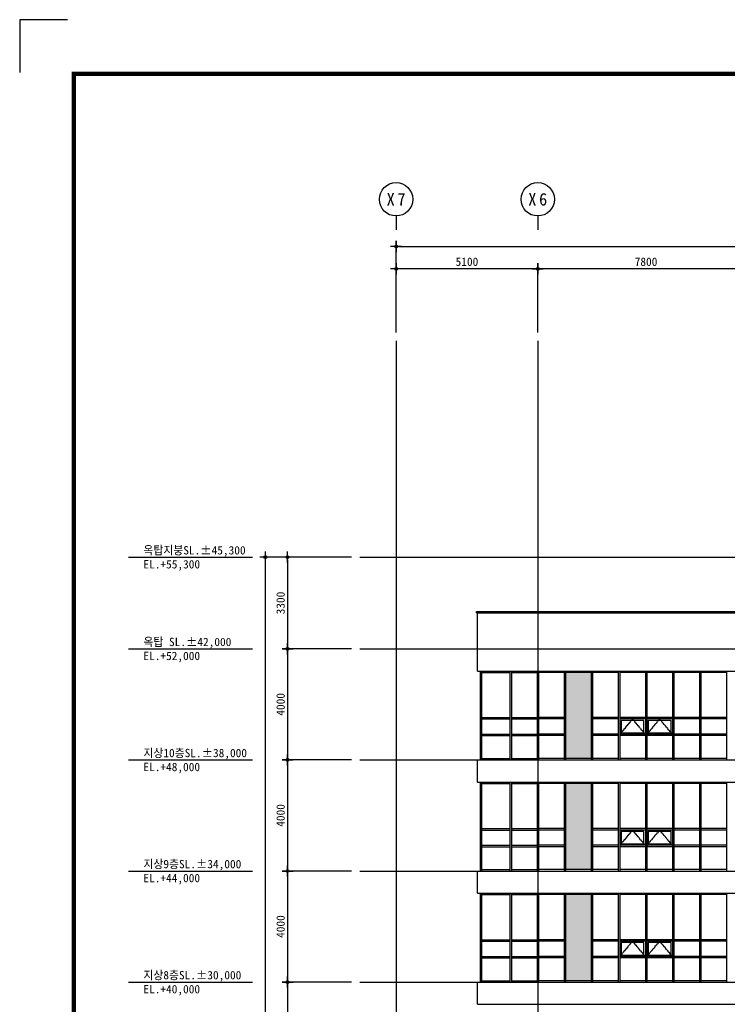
# Model space of a CAD drawing. Header units: millimetres. Extents: x 3445018 to 4174071, y -6064565 to -5122887.
# Tile 140 of 192: x 3728871 to 3754349, y -5317239 to -5281783. Entities that reach past the tile are written whole.
import ezdxf
from ezdxf.enums import TextEntityAlignment as Align

# ---------------------------------------------------------------- set-up
doc = ezdxf.new("R2010")
doc.units = ezdxf.units.MM
doc.header["$MEASUREMENT"] = 0
doc.linetypes.add('CEN', pattern=[66, 60, -2, 2, -2])
doc.layers.get('0').update_dxf_attribs({"linetype": 'CONTINUOUS'})
doc.layers.get('DEFPOINTS').update_dxf_attribs({"linetype": 'CONTINUOUS'})
for name, color, linetype in [('3', 3, 'CONTINUOUS'), ('A_GE_FORM', 7, 'CONTINUOUS'), ('CEN', 13, 'CEN'), ('DI', 1, 'CONTINUOUS'), ('DIM', 7, 'CONTINUOUS'), ('FI', 6, 'CONTINUOUS'), ('SO-252', 252, 'CONTINUOUS'), ('SY', 1, 'CONTINUOUS'), ('WIN1', 4, 'CONTINUOUS'), ('WIN2', 9, 'CONTINUOUS'), ('문자', 2, 'CONTINUOUS')]:
    doc.layers.add(name, color=color, linetype=linetype)
doc.styles.add('GHS', font='txt')
doc.styles.add('HY울릉도 L', font='txt')
doc.styles.add('SDP-S', font='txt')
doc.styles.add('돋움체', font='txt')
doc.dimstyles.new('SMDI-3', dxfattribs={"dimtxt": 3, "dimasz": 1, "dimexe": 2, "dimexo": 3, "dimgap": 1, "dimtad": 1, "dimdsep": 46, "dimtxsty": 'HY울릉도 L', "dimblk": 'Z_DOT', "dimcen": 2.5, "dimdle": 1.5, "dimclrd": 1, "dimclre": 1, "dimclrt": 2, "dimadec": 0, "dimazin": 0, "dimtfac": 1, "dimtix": 1, "dimtmove": 2, "dimatfit": 3, "dimldrblk": 'Z_DOT', "dimfxl": 2, "dimtvp": 1, "dimtolj": 1, "dimtzin": 0, "dimarcsym": 0})

# ---------------------------------------------------------------- blocks, each defined once
blk = doc.blocks.new('sheet _서영')
at = {"layer": 'A_GE_FORM'}
for p, q in [((-362689.99, -1059041.18), (-362689.99, -1059058.43)), ((-362689.99, -1059041.18), (-362689.99, -1059058.43)), ((-362689.99, -1059058.43), (-362670.99, -1059058.43))]:
    blk.add_line(p, q, dxfattribs=at)
at = {"layer": 'A_GE_FORM', "const_width": 1.5}
blk.add_lwpolyline([(-361868.49, -1059038.93), (-362670.49, -1059038.93), (-362670.49, -1058483.93), (-361868.49, -1058483.93)], close=True, dxfattribs=at)
blk = doc.blocks.new('Z_DOT')
at = {"layer": 'DIM', "color": 1, "ltscale": 3}
for p, q in [((-2, 0), (2, 0)), ((0, -2), (0, 2))]:
    blk.add_line(p, q, dxfattribs=at)
for radius in [0.5, 0.25]:
    blk.add_circle((0, 0), radius, dxfattribs=at)
blk = doc.blocks.new('*D897')
at = {"layer": 'DEFPOINTS', "color": 0, "ltscale": 3, "transparency": 16777216}
for p in [(3737716, -5301139), (3741116, -5301139), (3741116, -5346439)]:
    blk.add_point(p, dxfattribs=at)
at = {"layer": 'DIM', "color": 1, "lineweight": -2, "ltscale": 3, "transparency": 16777216}
for p, q in [((3740816, -5301139), (3737516, -5301139)), ((3737716, -5346339), (3737716, -5301239)), ((3740816, -5346439), (3737516, -5346439))]:
    blk.add_line(p, q, dxfattribs=at)
at = {"layer": 'DIM', "color": 1, "lineweight": -2, "ltscale": 3, "transparency": 16777216, "xscale": 100, "yscale": 100, "zscale": 100}
for p, rotation in [((3737716, -5301139), 90), ((3737716, -5346439), 270)]:
    blk.add_blockref('Z_DOT', p, dxfattribs=dict(at, rotation=rotation))
at = {"layer": 'DIM', "color": 2, "ltscale": 3, "transparency": 16777216, "insert": (3737466, -5323789), "char_height": 300, "attachment_point": 5, "rotation": 90, "style": 'SDP-S'}
blk.add_mtext('\\A1;45300', dxfattribs=at)
blk = doc.blocks.new('*D903')
at = {"layer": 'DEFPOINTS', "color": 0, "ltscale": 3, "transparency": 16777216}
for p in [(3741116, -5316439), (3738516, -5320439), (3741116, -5320439)]:
    blk.add_point(p, dxfattribs=at)
at = {"layer": 'DIM', "color": 1, "lineweight": -2, "ltscale": 3, "transparency": 16777216}
for p, q in [((3740816, -5316439), (3738316, -5316439)), ((3738516, -5316539), (3738516, -5320339)), ((3740816, -5320439), (3738316, -5320439))]:
    blk.add_line(p, q, dxfattribs=at)
at = {"layer": 'DIM', "color": 1, "lineweight": -2, "ltscale": 3, "transparency": 16777216, "xscale": 100, "yscale": 100, "zscale": 100}
for p, rotation in [((3738516, -5316439), 90), ((3738516, -5320439), 270)]:
    blk.add_blockref('Z_DOT', p, dxfattribs=dict(at, rotation=rotation))
at = {"layer": 'DIM', "color": 2, "ltscale": 3, "transparency": 16777216, "insert": (3738266, -5318439), "char_height": 300, "attachment_point": 5, "rotation": 90, "style": 'SDP-S'}
blk.add_mtext('\\A1;4000', dxfattribs=at)
blk = doc.blocks.new('*D904')
at = {"layer": 'DEFPOINTS', "color": 0, "ltscale": 3, "transparency": 16777216}
for p in [(3741116, -5312439), (3738516, -5316439), (3741116, -5316439)]:
    blk.add_point(p, dxfattribs=at)
at = {"layer": 'DIM', "color": 1, "lineweight": -2, "ltscale": 3, "transparency": 16777216}
for p, q in [((3740816, -5312439), (3738316, -5312439)), ((3738516, -5312539), (3738516, -5316339)), ((3740816, -5316439), (3738316, -5316439))]:
    blk.add_line(p, q, dxfattribs=at)
at = {"layer": 'DIM', "color": 1, "lineweight": -2, "ltscale": 3, "transparency": 16777216, "xscale": 100, "yscale": 100, "zscale": 100}
for p, rotation in [((3738516, -5312439), 90), ((3738516, -5316439), 270)]:
    blk.add_blockref('Z_DOT', p, dxfattribs=dict(at, rotation=rotation))
at = {"layer": 'DIM', "color": 2, "ltscale": 3, "transparency": 16777216, "insert": (3738266, -5314439), "char_height": 300, "attachment_point": 5, "rotation": 90, "style": 'SDP-S'}
blk.add_mtext('\\A1;4000', dxfattribs=at)
blk = doc.blocks.new('*D905')
at = {"layer": 'DEFPOINTS', "color": 0, "ltscale": 3, "transparency": 16777216}
for p in [(3741116, -5308439), (3738516, -5312439), (3741116, -5312439)]:
    blk.add_point(p, dxfattribs=at)
at = {"layer": 'DIM', "color": 1, "lineweight": -2, "ltscale": 3, "transparency": 16777216}
for p, q in [((3740816, -5308439), (3738316, -5308439)), ((3738516, -5308539), (3738516, -5312339)), ((3740816, -5312439), (3738316, -5312439))]:
    blk.add_line(p, q, dxfattribs=at)
at = {"layer": 'DIM', "color": 1, "lineweight": -2, "ltscale": 3, "transparency": 16777216, "xscale": 100, "yscale": 100, "zscale": 100}
for p, rotation in [((3738516, -5308439), 90), ((3738516, -5312439), 270)]:
    blk.add_blockref('Z_DOT', p, dxfattribs=dict(at, rotation=rotation))
at = {"layer": 'DIM', "color": 2, "ltscale": 3, "transparency": 16777216, "insert": (3738266, -5310439), "char_height": 300, "attachment_point": 5, "rotation": 90, "style": 'SDP-S'}
blk.add_mtext('\\A1;4000', dxfattribs=at)
blk = doc.blocks.new('*D906')
at = {"layer": 'DEFPOINTS', "color": 0, "ltscale": 3, "transparency": 16777216}
for p in [(3741116, -5304439), (3738516, -5308439), (3741116, -5308439)]:
    blk.add_point(p, dxfattribs=at)
at = {"layer": 'DIM', "color": 1, "lineweight": -2, "ltscale": 3, "transparency": 16777216}
for p, q in [((3740816, -5304439), (3738316, -5304439)), ((3738516, -5304539), (3738516, -5308339)), ((3740816, -5308439), (3738316, -5308439))]:
    blk.add_line(p, q, dxfattribs=at)
at = {"layer": 'DIM', "color": 1, "lineweight": -2, "ltscale": 3, "transparency": 16777216, "xscale": 100, "yscale": 100, "zscale": 100}
for p, rotation in [((3738516, -5304439), 90), ((3738516, -5308439), 270)]:
    blk.add_blockref('Z_DOT', p, dxfattribs=dict(at, rotation=rotation))
at = {"layer": 'DIM', "color": 2, "ltscale": 3, "transparency": 16777216, "insert": (3738266, -5306439), "char_height": 300, "attachment_point": 5, "rotation": 90, "style": 'SDP-S'}
blk.add_mtext('\\A1;4000', dxfattribs=at)
blk = doc.blocks.new('*D907')
at = {"layer": 'DEFPOINTS', "color": 0, "ltscale": 3, "transparency": 16777216}
for p in [(3741116, -5301139), (3738516, -5304439), (3741116, -5304439)]:
    blk.add_point(p, dxfattribs=at)
at = {"layer": 'DIM', "color": 1, "lineweight": -2, "ltscale": 3, "transparency": 16777216}
for p, q in [((3740816, -5301139), (3738316, -5301139)), ((3738516, -5301239), (3738516, -5304339)), ((3740816, -5304439), (3738316, -5304439))]:
    blk.add_line(p, q, dxfattribs=at)
at = {"layer": 'DIM', "color": 1, "lineweight": -2, "ltscale": 3, "transparency": 16777216, "xscale": 100, "yscale": 100, "zscale": 100}
for p, rotation in [((3738516, -5301139), 90), ((3738516, -5304439), 270)]:
    blk.add_blockref('Z_DOT', p, dxfattribs=dict(at, rotation=rotation))
at = {"layer": 'DIM', "color": 2, "ltscale": 3, "transparency": 16777216, "insert": (3738266, -5302789), "char_height": 300, "attachment_point": 5, "rotation": 90, "style": 'SDP-S'}
blk.add_mtext('\\A1;3300', dxfattribs=at)
blk = doc.blocks.new('*D909')
at = {"layer": 'DEFPOINTS', "color": 0, "ltscale": 3, "transparency": 16777216}
for p in [(3783824, -5289951), (3742424, -5293351), (3783824, -5293351)]:
    blk.add_point(p, dxfattribs=at)
at = {"layer": 'DIM', "color": 1, "lineweight": -2, "ltscale": 3, "transparency": 16777216}
for p, q in [((3742424, -5293051), (3742424, -5289751)), ((3783824, -5293051), (3783824, -5289751)), ((3742524, -5289951), (3783724, -5289951))]:
    blk.add_line(p, q, dxfattribs=at)
at = {"layer": 'DIM', "color": 1, "lineweight": -2, "ltscale": 3, "transparency": 16777216, "xscale": 100, "yscale": 100, "zscale": 100, "rotation": 180}
blk.add_blockref('Z_DOT', (3742424, -5289951), dxfattribs=at)
at = {"layer": 'DIM', "color": 1, "lineweight": -2, "ltscale": 3, "transparency": 16777216, "xscale": 100, "yscale": 100, "zscale": 100}
blk.add_blockref('Z_DOT', (3783824, -5289951), dxfattribs=at)
at = {"layer": 'DIM', "color": 2, "ltscale": 3, "transparency": 16777216, "insert": (3763124, -5289701), "char_height": 300, "attachment_point": 5, "style": 'SDP-S'}
blk.add_mtext('\\A1;41400', dxfattribs=at)
blk = doc.blocks.new('CCS111')
blk.add_line((0, 8), (0, 3))
blk.add_circle((0, 14), 6)
at = {"color": 3, "style": 'GHS'}
for tag, p in [('X', (-2.45, 14.02)), ('1', (1.44, 14.02))]:
    blk.add_attdef(tag, text='', height=4.5, dxfattribs=at).set_placement(p, align=Align.MIDDLE_CENTER)
blk = doc.blocks.new('*D914')
at = {"layer": 'DEFPOINTS', "color": 0, "ltscale": 3, "transparency": 16777216}
for p in [(3747524, -5290751), (3747524, -5293351), (3755324, -5293351)]:
    blk.add_point(p, dxfattribs=at)
at = {"layer": 'DIM', "color": 1, "lineweight": -2, "ltscale": 3, "transparency": 16777216}
for p, q in [((3747524, -5293051), (3747524, -5290551)), ((3755224, -5290751), (3747624, -5290751)), ((3755324, -5293051), (3755324, -5290551))]:
    blk.add_line(p, q, dxfattribs=at)
at = {"layer": 'DIM', "color": 1, "lineweight": -2, "ltscale": 3, "transparency": 16777216, "xscale": 100, "yscale": 100, "zscale": 100, "rotation": 180}
blk.add_blockref('Z_DOT', (3747524, -5290751), dxfattribs=at)
at = {"layer": 'DIM', "color": 1, "lineweight": -2, "ltscale": 3, "transparency": 16777216, "xscale": 100, "yscale": 100, "zscale": 100}
blk.add_blockref('Z_DOT', (3755324, -5290751), dxfattribs=at)
at = {"layer": 'DIM', "color": 2, "ltscale": 3, "transparency": 16777216, "insert": (3751424, -5290501), "char_height": 300, "attachment_point": 5, "style": 'SDP-S'}
blk.add_mtext('\\A1;7800', dxfattribs=at)
blk = doc.blocks.new('*D915')
at = {"layer": 'DEFPOINTS', "color": 0, "ltscale": 3, "transparency": 16777216}
for p in [(3742424, -5290751), (3742424, -5293351), (3747524, -5293351)]:
    blk.add_point(p, dxfattribs=at)
at = {"layer": 'DIM', "color": 1, "lineweight": -2, "ltscale": 3, "transparency": 16777216}
for p, q in [((3742424, -5293051), (3742424, -5290551)), ((3747424, -5290751), (3742524, -5290751)), ((3747524, -5293051), (3747524, -5290551))]:
    blk.add_line(p, q, dxfattribs=at)
at = {"layer": 'DIM', "color": 1, "lineweight": -2, "ltscale": 3, "transparency": 16777216, "xscale": 100, "yscale": 100, "zscale": 100, "rotation": 180}
blk.add_blockref('Z_DOT', (3742424, -5290751), dxfattribs=at)
at = {"layer": 'DIM', "color": 1, "lineweight": -2, "ltscale": 3, "transparency": 16777216, "xscale": 100, "yscale": 100, "zscale": 100}
blk.add_blockref('Z_DOT', (3747524, -5290751), dxfattribs=at)
at = {"layer": 'DIM', "color": 2, "ltscale": 3, "transparency": 16777216, "insert": (3744974, -5290501), "char_height": 300, "attachment_point": 5, "style": 'SDP-S'}
blk.add_mtext('\\A1;5100', dxfattribs=at)

msp = doc.modelspace()

# ---------------------------------------------------------------- hatches: boundary and pattern name
at = {"layer": 'SO-252', "ltscale": 200}
h = msp.add_hatch(color=256, dxfattribs=at)
h.dxf.hatch_style = 1
h.paths.add_polyline_path([(3779724.138, -5305289.461), (3780749.138, -5305289.461), (3780749.138, -5308389.461), (3779724.138, -5308389.461)])
h.paths.add_polyline_path([(3771924.138, -5305289.461), (3772849.138, -5305289.461), (3772849.138, -5308389.461), (3771924.138, -5308389.461)])
h.paths.add_polyline_path([(3764124.138, -5305289.461), (3765049.138, -5305289.461), (3765049.138, -5308389.461), (3764124.138, -5308389.461)])
h.paths.add_polyline_path([(3756324.138, -5305289.461), (3757249.138, -5305289.461), (3757249.138, -5308389.461), (3756324.138, -5308389.461)])
h.paths.add_polyline_path([(3748524.138, -5305289.461), (3749449.138, -5305289.461), (3749449.138, -5308389.461), (3748524.138, -5308389.461)])
h = msp.add_hatch(color=256, dxfattribs=at)
h.dxf.hatch_style = 1
h.paths.add_polyline_path([(3779724.138, -5309289.461), (3780749.138, -5309289.461), (3780749.138, -5312389.461), (3779724.138, -5312389.461)])
h.paths.add_polyline_path([(3771924.138, -5309289.461), (3772849.138, -5309289.461), (3772849.138, -5312389.461), (3771924.138, -5312389.461)])
h.paths.add_polyline_path([(3764124.138, -5309289.461), (3765049.138, -5309289.461), (3765049.138, -5312389.461), (3764124.138, -5312389.461)])
h.paths.add_polyline_path([(3756324.138, -5309289.461), (3757249.138, -5309289.461), (3757249.138, -5312389.461), (3756324.138, -5312389.461)])
h.paths.add_polyline_path([(3748524.138, -5309289.461), (3749449.138, -5309289.461), (3749449.138, -5312389.461), (3748524.138, -5312389.461)])
h = msp.add_hatch(color=256, dxfattribs=at)
h.dxf.hatch_style = 1
h.paths.add_polyline_path([(3779724.138, -5313289.461), (3780749.138, -5313289.461), (3780749.138, -5316389.461), (3779724.138, -5316389.461)])
h.paths.add_polyline_path([(3771924.138, -5313289.461), (3772849.138, -5313289.461), (3772849.138, -5316389.461), (3771924.138, -5316389.461)])
h.paths.add_polyline_path([(3764124.138, -5313289.461), (3765049.138, -5313289.461), (3765049.138, -5316389.461), (3764124.138, -5316389.461)])
h.paths.add_polyline_path([(3756324.138, -5313289.461), (3757249.138, -5313289.461), (3757249.138, -5316389.461), (3756324.138, -5316389.461)])
h.paths.add_polyline_path([(3748524.138, -5313289.461), (3749449.138, -5313289.461), (3749449.138, -5316389.461), (3748524.138, -5316389.461)])

# ---------------------------------------------------------------- linework, layer by layer
at = {"layer": 'CEN'}
for p, q in [((3742424.138, -5293351.227), (3742424.138, -5349279.63)), ((3747524.138, -5293351.227), (3747524.138, -5349279.63)), ((3741116.369, -5301139.461), (3785824.138, -5301139.461)), ((3741116.369, -5304439.461), (3785824.138, -5304439.461)), ((3741116.369, -5308439.461), (3785824.138, -5308439.461)), ((3741116.369, -5312439.461), (3785824.138, -5312439.461)), ((3741116.369, -5316439.461), (3785824.138, -5316439.461))]:
    msp.add_line(p, q, dxfattribs=at)
for points in [[(3751399.138, -5307514.461), (3750936.638, -5306964.461), (3750474.138, -5307514.461)], [(3752374.138, -5307514.461), (3751911.638, -5306964.461), (3751449.138, -5307514.461)], [(3751399.138, -5311514.461), (3750936.638, -5310964.461), (3750474.138, -5311514.461)], [(3752374.138, -5311514.461), (3751911.638, -5310964.461), (3751449.138, -5311514.461)], [(3751399.138, -5315514.461), (3750936.638, -5314964.461), (3750474.138, -5315514.461)], [(3752374.138, -5315514.461), (3751911.638, -5314964.461), (3751449.138, -5315514.461)]]:
    msp.add_lwpolyline(points, dxfattribs=at)
at = {"layer": 'FI', "ltscale": 200}
for p, q in [((3745319.138, -5303089.461), (3780929.138, -5303089.461)), ((3745319.138, -5303139.461), (3745319.138, -5303089.461)), ((3745319.138, -5303139.461), (3780929.138, -5303139.461)), ((3745349.138, -5305239.461), (3745349.138, -5303139.461)), ((3745349.138, -5305239.461), (3780899.138, -5305239.461)), ((3745349.138, -5308439.461), (3780899.138, -5308439.461)), ((3745349.138, -5309239.461), (3745349.138, -5308439.461)), ((3745349.138, -5309239.461), (3780899.138, -5309239.461)), ((3745349.138, -5312439.461), (3780899.138, -5312439.461)), ((3745349.138, -5313239.461), (3745349.138, -5312439.461)), ((3745349.138, -5313239.461), (3780899.138, -5313239.461)), ((3745349.138, -5316439.461), (3780899.138, -5316439.461)), ((3745349.138, -5317239.461), (3745349.138, -5316439.461)), ((3745349.138, -5317239.461), (3780899.138, -5317239.461))]:
    msp.add_line(p, q, dxfattribs=at)
at = {"layer": 'SY'}
for p, q in [((3732785.76, -5301139.461), (3737251.213, -5301139.461)), ((3732785.76, -5304439.461), (3737251.213, -5304439.461)), ((3732785.76, -5308439.461), (3737251.213, -5308439.461)), ((3732785.76, -5312439.461), (3737251.213, -5312439.461)), ((3732785.76, -5316439.461), (3737251.213, -5316439.461))]:
    msp.add_line(p, q, dxfattribs=at)
at = {"layer": 'WIN1', "ltscale": 200}
for p, q in [((3745449.138, -5305239.461), (3745449.138, -5308439.461)), ((3745449.138, -5305239.461), (3745449.138, -5308439.461)), ((3745449.138, -5305239.461), (3780799.138, -5305239.461)), ((3745499.138, -5305239.461), (3745499.138, -5308439.461)), ((3745499.138, -5305289.461), (3746524.138, -5305289.461)), ((3746524.138, -5305239.461), (3746524.138, -5308439.461)), ((3746574.138, -5305239.461), (3746574.138, -5308439.461)), ((3746574.138, -5305289.461), (3747499.138, -5305289.461)), ((3747499.138, -5305239.461), (3747499.138, -5308439.461)), ((3747549.138, -5305239.461), (3747549.138, -5308439.461)), ((3748474.138, -5305289.461), (3747549.138, -5305289.461)), ((3748474.138, -5305239.461), (3748474.138, -5308439.461)), ((3748524.138, -5305239.461), (3748524.138, -5308439.461)), ((3749449.138, -5305289.461), (3748524.138, -5305289.461)), ((3749449.138, -5305239.461), (3749449.138, -5308439.461)), ((3749499.138, -5305239.461), (3749499.138, -5308439.461)), ((3750424.138, -5305289.461), (3749499.138, -5305289.461)), ((3750424.138, -5305239.461), (3750424.138, -5308439.461)), ((3750474.138, -5305239.461), (3750474.138, -5308439.461)), ((3751399.138, -5305289.461), (3750474.138, -5305289.461)), ((3751399.138, -5305239.461), (3751399.138, -5308439.461)), ((3751449.138, -5305239.461), (3751449.138, -5308439.461)), ((3752374.138, -5305289.461), (3751449.138, -5305289.461)), ((3752374.138, -5305239.461), (3752374.138, -5308439.461)), ((3752424.138, -5305239.461), (3752424.138, -5308439.461)), ((3753349.138, -5305289.461), (3752424.138, -5305289.461)), ((3753349.138, -5305239.461), (3753349.138, -5308439.461)), ((3753399.138, -5305239.461), (3753399.138, -5308439.461)), ((3754324.138, -5305289.461), (3753399.138, -5305289.461)), ((3754324.138, -5305239.461), (3754324.138, -5308439.461)), ((3745499.138, -5306914.461), (3746524.138, -5306914.461)), ((3745499.138, -5306964.461), (3746524.138, -5306964.461)), ((3746574.138, -5306914.461), (3747499.138, -5306914.461)), ((3746574.138, -5306964.461), (3747499.138, -5306964.461)), ((3748474.138, -5306914.461), (3747549.138, -5306914.461)), ((3748474.138, -5306964.461), (3747549.138, -5306964.461)), ((3750424.138, -5306914.461), (3749499.138, -5306914.461)), ((3750424.138, -5306964.461), (3749499.138, -5306964.461)), ((3751399.138, -5306914.461), (3750474.138, -5306914.461)), ((3751399.138, -5306964.461), (3750474.138, -5306964.461)), ((3752374.138, -5306914.461), (3751449.138, -5306914.461)), ((3752374.138, -5306964.461), (3751449.138, -5306964.461)), ((3753349.138, -5306914.461), (3752424.138, -5306914.461)), ((3753349.138, -5306964.461), (3752424.138, -5306964.461)), ((3754324.138, -5306914.461), (3753399.138, -5306914.461)), ((3754324.138, -5306964.461), (3753399.138, -5306964.461)), ((3745499.138, -5307514.461), (3746524.138, -5307514.461)), ((3746574.138, -5307514.461), (3747499.138, -5307514.461)), ((3748474.138, -5307514.461), (3747549.138, -5307514.461)), ((3750424.138, -5307514.461), (3749499.138, -5307514.461)), ((3751399.138, -5307514.461), (3750474.138, -5307514.461)), ((3752374.138, -5307514.461), (3751449.138, -5307514.461)), ((3753349.138, -5307514.461), (3752424.138, -5307514.461)), ((3754324.138, -5307514.461), (3753399.138, -5307514.461)), ((3745499.138, -5307564.461), (3746524.138, -5307564.461)), ((3746574.138, -5307564.461), (3747499.138, -5307564.461)), ((3748474.138, -5307564.461), (3747549.138, -5307564.461)), ((3750424.138, -5307564.461), (3749499.138, -5307564.461)), ((3751399.138, -5307564.461), (3750474.138, -5307564.461)), ((3752374.138, -5307564.461), (3751449.138, -5307564.461)), ((3753349.138, -5307564.461), (3752424.138, -5307564.461)), ((3754324.138, -5307564.461), (3753399.138, -5307564.461)), ((3745449.138, -5308439.461), (3780799.138, -5308439.461)), ((3745499.138, -5308389.461), (3746524.138, -5308389.461)), ((3746574.138, -5308389.461), (3747499.138, -5308389.461)), ((3748474.138, -5308389.461), (3747549.138, -5308389.461)), ((3749449.138, -5308389.461), (3748524.138, -5308389.461)), ((3750424.138, -5308389.461), (3749499.138, -5308389.461)), ((3751399.138, -5308389.461), (3750474.138, -5308389.461)), ((3752374.138, -5308389.461), (3751449.138, -5308389.461)), ((3753349.138, -5308389.461), (3752424.138, -5308389.461)), ((3754324.138, -5308389.461), (3753399.138, -5308389.461)), ((3745449.138, -5309239.461), (3745449.138, -5312439.461)), ((3745449.138, -5309239.461), (3745449.138, -5312439.461)), ((3745449.138, -5309239.461), (3780799.138, -5309239.461)), ((3745499.138, -5309239.461), (3745499.138, -5312439.461)), ((3745499.138, -5309289.461), (3746524.138, -5309289.461)), ((3746524.138, -5309239.461), (3746524.138, -5312439.461)), ((3746574.138, -5309239.461), (3746574.138, -5312439.461)), ((3746574.138, -5309289.461), (3747499.138, -5309289.461)), ((3747499.138, -5309239.461), (3747499.138, -5312439.461)), ((3747549.138, -5309239.461), (3747549.138, -5312439.461)), ((3748474.138, -5309289.461), (3747549.138, -5309289.461)), ((3748474.138, -5309239.461), (3748474.138, -5312439.461)), ((3748524.138, -5309239.461), (3748524.138, -5312439.461)), ((3749449.138, -5309289.461), (3748524.138, -5309289.461)), ((3749449.138, -5309239.461), (3749449.138, -5312439.461)), ((3749499.138, -5309239.461), (3749499.138, -5312439.461)), ((3750424.138, -5309289.461), (3749499.138, -5309289.461)), ((3750424.138, -5309239.461), (3750424.138, -5312439.461)), ((3750474.138, -5309239.461), (3750474.138, -5312439.461)), ((3751399.138, -5309289.461), (3750474.138, -5309289.461)), ((3751399.138, -5309239.461), (3751399.138, -5312439.461)), ((3751449.138, -5309239.461), (3751449.138, -5312439.461)), ((3752374.138, -5309289.461), (3751449.138, -5309289.461)), ((3752374.138, -5309239.461), (3752374.138, -5312439.461)), ((3752424.138, -5309239.461), (3752424.138, -5312439.461)), ((3753349.138, -5309289.461), (3752424.138, -5309289.461)), ((3753349.138, -5309239.461), (3753349.138, -5312439.461)), ((3753399.138, -5309239.461), (3753399.138, -5312439.461)), ((3754324.138, -5309289.461), (3753399.138, -5309289.461)), ((3754324.138, -5309239.461), (3754324.138, -5312439.461)), ((3745499.138, -5310914.461), (3746524.138, -5310914.461)), ((3745499.138, -5310964.461), (3746524.138, -5310964.461)), ((3746574.138, -5310914.461), (3747499.138, -5310914.461)), ((3746574.138, -5310964.461), (3747499.138, -5310964.461)), ((3748474.138, -5310914.461), (3747549.138, -5310914.461)), ((3748474.138, -5310964.461), (3747549.138, -5310964.461)), ((3750424.138, -5310914.461), (3749499.138, -5310914.461)), ((3750424.138, -5310964.461), (3749499.138, -5310964.461)), ((3751399.138, -5310914.461), (3750474.138, -5310914.461)), ((3751399.138, -5310964.461), (3750474.138, -5310964.461)), ((3752374.138, -5310914.461), (3751449.138, -5310914.461)), ((3752374.138, -5310964.461), (3751449.138, -5310964.461)), ((3753349.138, -5310914.461), (3752424.138, -5310914.461)), ((3753349.138, -5310964.461), (3752424.138, -5310964.461)), ((3754324.138, -5310914.461), (3753399.138, -5310914.461)), ((3754324.138, -5310964.461), (3753399.138, -5310964.461)), ((3745499.138, -5311514.461), (3746524.138, -5311514.461)), ((3745499.138, -5311564.461), (3746524.138, -5311564.461)), ((3746574.138, -5311514.461), (3747499.138, -5311514.461)), ((3746574.138, -5311564.461), (3747499.138, -5311564.461)), ((3748474.138, -5311514.461), (3747549.138, -5311514.461)), ((3748474.138, -5311564.461), (3747549.138, -5311564.461)), ((3750424.138, -5311514.461), (3749499.138, -5311514.461)), ((3750424.138, -5311564.461), (3749499.138, -5311564.461)), ((3751399.138, -5311514.461), (3750474.138, -5311514.461)), ((3751399.138, -5311564.461), (3750474.138, -5311564.461)), ((3752374.138, -5311514.461), (3751449.138, -5311514.461)), ((3752374.138, -5311564.461), (3751449.138, -5311564.461)), ((3753349.138, -5311514.461), (3752424.138, -5311514.461)), ((3753349.138, -5311564.461), (3752424.138, -5311564.461)), ((3754324.138, -5311514.461), (3753399.138, -5311514.461)), ((3754324.138, -5311564.461), (3753399.138, -5311564.461)), ((3745449.138, -5312439.461), (3780799.138, -5312439.461)), ((3745499.138, -5312389.461), (3746524.138, -5312389.461)), ((3746574.138, -5312389.461), (3747499.138, -5312389.461)), ((3748474.138, -5312389.461), (3747549.138, -5312389.461)), ((3749449.138, -5312389.461), (3748524.138, -5312389.461)), ((3750424.138, -5312389.461), (3749499.138, -5312389.461)), ((3751399.138, -5312389.461), (3750474.138, -5312389.461)), ((3752374.138, -5312389.461), (3751449.138, -5312389.461)), ((3753349.138, -5312389.461), (3752424.138, -5312389.461)), ((3754324.138, -5312389.461), (3753399.138, -5312389.461)), ((3745449.138, -5313239.461), (3745449.138, -5316439.461)), ((3745449.138, -5313239.461), (3745449.138, -5316439.461)), ((3745449.138, -5313239.461), (3780799.138, -5313239.461)), ((3745499.138, -5313239.461), (3745499.138, -5316439.461)), ((3745499.138, -5313289.461), (3746524.138, -5313289.461)), ((3746524.138, -5313239.461), (3746524.138, -5316439.461)), ((3746574.138, -5313239.461), (3746574.138, -5316439.461)), ((3746574.138, -5313289.461), (3747499.138, -5313289.461)), ((3747499.138, -5313239.461), (3747499.138, -5316439.461)), ((3747549.138, -5313239.461), (3747549.138, -5316439.461)), ((3748474.138, -5313289.461), (3747549.138, -5313289.461)), ((3748474.138, -5313239.461), (3748474.138, -5316439.461)), ((3748524.138, -5313239.461), (3748524.138, -5316439.461)), ((3749449.138, -5313289.461), (3748524.138, -5313289.461)), ((3749449.138, -5313239.461), (3749449.138, -5316439.461)), ((3749499.138, -5313239.461), (3749499.138, -5316439.461)), ((3750424.138, -5313289.461), (3749499.138, -5313289.461)), ((3750424.138, -5313239.461), (3750424.138, -5316439.461)), ((3750474.138, -5313239.461), (3750474.138, -5316439.461)), ((3751399.138, -5313289.461), (3750474.138, -5313289.461)), ((3751399.138, -5313239.461), (3751399.138, -5316439.461)), ((3751449.138, -5313239.461), (3751449.138, -5316439.461)), ((3752374.138, -5313289.461), (3751449.138, -5313289.461)), ((3752374.138, -5313239.461), (3752374.138, -5316439.461)), ((3752424.138, -5313239.461), (3752424.138, -5316439.461)), ((3753349.138, -5313289.461), (3752424.138, -5313289.461)), ((3753349.138, -5313239.461), (3753349.138, -5316439.461)), ((3753399.138, -5313239.461), (3753399.138, -5316439.461)), ((3754324.138, -5313289.461), (3753399.138, -5313289.461)), ((3754324.138, -5313239.461), (3754324.138, -5316439.461)), ((3745499.138, -5314914.461), (3746524.138, -5314914.461)), ((3745499.138, -5314964.461), (3746524.138, -5314964.461)), ((3746574.138, -5314914.461), (3747499.138, -5314914.461)), ((3746574.138, -5314964.461), (3747499.138, -5314964.461)), ((3748474.138, -5314914.461), (3747549.138, -5314914.461)), ((3748474.138, -5314964.461), (3747549.138, -5314964.461)), ((3750424.138, -5314914.461), (3749499.138, -5314914.461)), ((3750424.138, -5314964.461), (3749499.138, -5314964.461)), ((3751399.138, -5314914.461), (3750474.138, -5314914.461)), ((3751399.138, -5314964.461), (3750474.138, -5314964.461)), ((3752374.138, -5314914.461), (3751449.138, -5314914.461)), ((3752374.138, -5314964.461), (3751449.138, -5314964.461)), ((3753349.138, -5314914.461), (3752424.138, -5314914.461)), ((3753349.138, -5314964.461), (3752424.138, -5314964.461)), ((3754324.138, -5314914.461), (3753399.138, -5314914.461)), ((3754324.138, -5314964.461), (3753399.138, -5314964.461)), ((3745499.138, -5315514.461), (3746524.138, -5315514.461)), ((3745499.138, -5315564.461), (3746524.138, -5315564.461)), ((3746574.138, -5315514.461), (3747499.138, -5315514.461)), ((3746574.138, -5315564.461), (3747499.138, -5315564.461)), ((3748474.138, -5315514.461), (3747549.138, -5315514.461)), ((3748474.138, -5315564.461), (3747549.138, -5315564.461)), ((3750424.138, -5315514.461), (3749499.138, -5315514.461)), ((3750424.138, -5315564.461), (3749499.138, -5315564.461)), ((3751399.138, -5315514.461), (3750474.138, -5315514.461)), ((3751399.138, -5315564.461), (3750474.138, -5315564.461)), ((3752374.138, -5315514.461), (3751449.138, -5315514.461)), ((3752374.138, -5315564.461), (3751449.138, -5315564.461)), ((3753349.138, -5315514.461), (3752424.138, -5315514.461)), ((3753349.138, -5315564.461), (3752424.138, -5315564.461)), ((3754324.138, -5315514.461), (3753399.138, -5315514.461)), ((3754324.138, -5315564.461), (3753399.138, -5315564.461)), ((3745499.138, -5316389.461), (3746524.138, -5316389.461)), ((3746574.138, -5316389.461), (3747499.138, -5316389.461)), ((3748474.138, -5316389.461), (3747549.138, -5316389.461)), ((3749449.138, -5316389.461), (3748524.138, -5316389.461)), ((3750424.138, -5316389.461), (3749499.138, -5316389.461)), ((3751399.138, -5316389.461), (3750474.138, -5316389.461)), ((3752374.138, -5316389.461), (3751449.138, -5316389.461)), ((3753349.138, -5316389.461), (3752424.138, -5316389.461)), ((3754324.138, -5316389.461), (3753399.138, -5316389.461)), ((3745449.138, -5316439.461), (3780799.138, -5316439.461))]:
    msp.add_line(p, q, dxfattribs=at)
at = {"layer": 'WIN2', "ltscale": 200}
for points in [[(3751349.138, -5307014.461), (3750524.138, -5307014.461), (3750524.138, -5307464.461), (3751349.138, -5307464.461)], [(3752324.138, -5307014.461), (3751499.138, -5307014.461), (3751499.138, -5307464.461), (3752324.138, -5307464.461)], [(3751349.138, -5311014.461), (3750524.138, -5311014.461), (3750524.138, -5311464.461), (3751349.138, -5311464.461)], [(3752324.138, -5311014.461), (3751499.138, -5311014.461), (3751499.138, -5311464.461), (3752324.138, -5311464.461)], [(3751349.138, -5315014.461), (3750524.138, -5315014.461), (3750524.138, -5315464.461), (3751349.138, -5315464.461)], [(3752324.138, -5315014.461), (3751499.138, -5315014.461), (3751499.138, -5315464.461), (3752324.138, -5315464.461)]]:
    msp.add_lwpolyline(points, close=True, dxfattribs=at)

# ---------------------------------------------------------------- block references
at = {"layer": '3', "xscale": 100, "yscale": 100, "zscale": 100, "rotation": 270}
msp.add_blockref('sheet _서영', (109634714.9, -41550781.593), dxfattribs=at)
at = {"layer": 'DI'}
ref = msp.add_blockref('CCS111', (3742424.138, -5289651.227), dxfattribs=dict(at, xscale=100, yscale=100, zscale=100))
ref.add_attrib('1', '7', dxfattribs={"layer": '0', "color": 3, "height": 450, "style": '돋움체'}).set_placement((3742617.888, -5288250.432), align=Align.MIDDLE_CENTER)
ref.add_attrib('X', 'X', dxfattribs={"layer": '0', "color": 3, "height": 450, "style": '돋움체'}).set_placement((3742228.934, -5288249.435), align=Align.MIDDLE_CENTER)
ref = msp.add_blockref('CCS111', (3747524.138, -5289651.227), dxfattribs=dict(at, xscale=100, yscale=100, zscale=100))
ref.add_attrib('1', '6', dxfattribs={"layer": '0', "color": 3, "height": 450, "style": '돋움체'}).set_placement((3747717.888, -5288250.432), align=Align.MIDDLE_CENTER)
ref.add_attrib('X', 'X', dxfattribs={"layer": '0', "color": 3, "height": 450, "style": '돋움체'}).set_placement((3747328.934, -5288249.435), align=Align.MIDDLE_CENTER)

# ---------------------------------------------------------------- texts
at = {"layer": '문자', "linetype": 'Continuous', "style": 'SDP-S'}
for s, p in [('옥탑지붕SL.%%P45,300', (3733325.918, -5301039.881)), ('EL.+55,300', (3733325.918, -5301543.411)), ('옥탑 SL.%%P42,000', (3733325.918, -5304339.881)), ('EL.+52,000', (3733325.918, -5304843.411)), ('지상10층SL.%%P38,000', (3733325.918, -5308339.881)), ('EL.+48,000', (3733325.918, -5308843.411)), ('지상9층SL.%%P34,000', (3733325.918, -5312339.881)), ('EL.+44,000', (3733325.918, -5312843.411)), ('지상8층SL.%%P30,000', (3733325.918, -5316339.881)), ('EL.+40,000', (3733325.918, -5316843.411))]:
    msp.add_text(s, height=300, dxfattribs=at).set_placement(p)

# ---------------------------------------------------------------- dimensions: what is measured, and where the dimension line sits
at = {"layer": 'DIM', "ltscale": 3}
for base, p1, p2, picture, middle in [((3783824.138, -5289951.227), (3742424.138, -5293351.227), (3783824.138, -5293351.227), '*D909', (3763124.138, -5289701.023)), ((3742424.138, -5290751.227), (3747524.138, -5293351.227), (3742424.138, -5293351.227), '*D915', (3744974.138, -5290501.023)), ((3747524.138, -5290751.227), (3755324.138, -5293351.227), (3747524.138, -5293351.227), '*D914', (3751424.138, -5290501.023))]:
    dim = msp.add_linear_dim(base=base, p1=p1, p2=p2, dimstyle='SMDI-3', override={"dimscale": 100, "dimtxsty": 'SDP-S'}, dxfattribs=at)
    dim.commit()
    dim.dimension.update_dxf_attribs({"geometry": picture, "text_midpoint": middle})
for base, p1, p2, picture, middle in [((3737716.369, -5301139.461), (3741116.369, -5346439.461), (3741116.369, -5301139.461), '*D897', (3737466.166, -5323789.461)), ((3738516.369, -5304439.461), (3741116.369, -5301139.461), (3741116.369, -5304439.461), '*D907', (3738266.166, -5302789.461)), ((3738516.369, -5308439.461), (3741116.369, -5304439.461), (3741116.369, -5308439.461), '*D906', (3738266.166, -5306439.461)), ((3738516.369, -5312439.461), (3741116.369, -5308439.461), (3741116.369, -5312439.461), '*D905', (3738266.166, -5310439.461)), ((3738516.369, -5316439.461), (3741116.369, -5312439.461), (3741116.369, -5316439.461), '*D904', (3738266.166, -5314439.461)), ((3738516.369, -5320439.461), (3741116.369, -5316439.461), (3741116.369, -5320439.461), '*D903', (3738266.166, -5318439.461))]:
    dim = msp.add_linear_dim(base=base, p1=p1, p2=p2, angle=90, dimstyle='SMDI-3', override={"dimscale": 100, "dimtxsty": 'SDP-S'}, dxfattribs=at)
    dim.commit()
    dim.dimension.update_dxf_attribs({"geometry": picture, "text_midpoint": middle})

doc.saveas('drawing.dxf')
